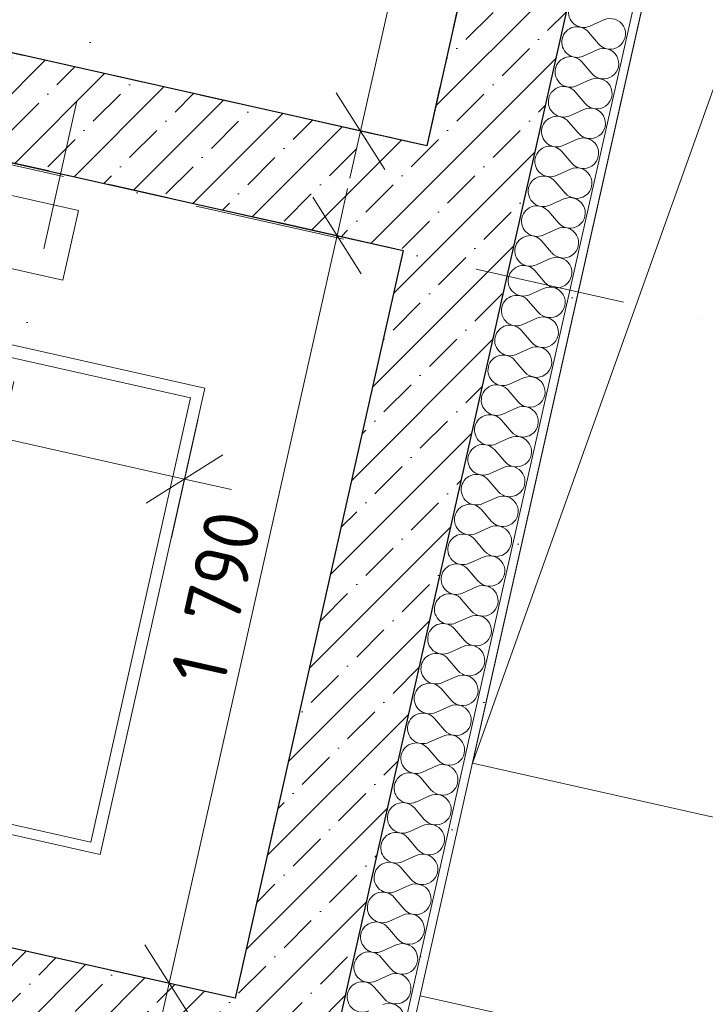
# Model space of a CAD drawing. Header units: millimetres. Extents: x -7213913 to -6930487, y 6129472 to 6354980.
# Tile 226 of 256: x -7184854 to -7183253, y 6175723 to 6178023. Entities that reach past the tile are written whole.
import ezdxf
from ezdxf.enums import TextEntityAlignment as Align

# ---------------------------------------------------------------- set-up
doc = ezdxf.new("R2010")
doc.units = ezdxf.units.MM
doc.header["$MEASUREMENT"] = 0
for name, pattern in [('короткая штриховая', [282.222222, 141.111111, -141.111111]), ('Штриховая', [564.444447, 282.222223, -282.222223]), ('Штрихпунктирная', [670.277762, 352.777767, -176.388884, 0, -141.111112])]:
    doc.linetypes.add(name, pattern=pattern)
for name, color, linetype, lineweight in [('АР-вертикальная связь - Лифт.АР_Ном._пера__120', 7, 'Continuous', 0), ('АР-Стены_внешние_.АР_Ном._пера__1', 7, 'Continuous', 0), ('АР-Стены_внешние_.АР_Ном._пера__120', 7, 'Continuous', 0), ('АР-Стены_внутренние_пилоны.АР_Ном._пера__1', 7, 'Continuous', 30), ('АР-Чертеж-Оси_Осевые размеры.АР_Ном._пера__120', 7, 'Continuous', 0), ('АР-Чертеж-Размеры.АР_Ном._пера__1', 7, 'Continuous', 0), ('ИОС-Шахты и отверстия.АР_Ном._пера__1', 7, 'Continuous', 0)]:
    doc.layers.add(name, color=color, linetype=linetype, lineweight=lineweight)
for name, color, linetype in [('АР-Стены_внешние_.АР', 7, 'Continuous'), ('АР-Стены_внутренние_пилоны.АР', 7, 'Continuous'), ('АР-Чертеж-Оси_Осевые размеры.АР', 7, 'Continuous'), ('АР-Чертеж-Размеры.АР', 7, 'Continuous'), ('ИОС-Шахты и отверстия.АР', 7, 'Continuous')]:
    doc.layers.add(name, color=color, linetype=linetype)
doc.styles.add('РЎР“Р•РќР•Р\xa0Р\x98Р\xa0_РЎРўР\x98Р›Р¬_3', font='GOST_Common.ttf')
doc.styles.add('РЎР“Р•РќР•Р\xa0Р\x98Р\xa0_РЎРўР\x98Р›Р¬_5', font='GOTHIC.TTF')
doc.dimstyles.new('СГЕНЕРИР_СТИЛЬ__3', dxfattribs={"dimtxt": 129.999995, "dimasz": 142.5, "dimexe": 0.18, "dimexo": 300000, "dimgap": 0, "dimtad": 1, "dimdec": 0, "dimzin": 0, "dimdsep": 46, "dimtxsty": 'РЎР“Р•РќР•Р\xa0Р\x98Р\xa0_РЎРўР\x98Р›Р¬_3', "dimblk": 'ARROWHEAD_6', "dimblk1": 'ARROWHEAD_6', "dimblk2": 'ARROWHEAD_6', "dimcen": 0.09, "dimclrd": 7, "dimclre": 7, "dimclrt": 7, "dimazin": 0, "dimtfac": 1, "dimtdec": 4, "dimtmove": 0, "dimatfit": 3, "dimfxl": 1, "dimtolj": 1, "dimtzin": 0, "dimarcsym": 0})
pattern_1 = [(45, (-6566190.34, 6562677.8), (-84.852814, 84.852814), []), (45, (-6566232.77, 6562720.22), (-84.852814, 84.852814), [90, -30, 0, -30])]

# ---------------------------------------------------------------- blocks, each defined once
blk = doc.blocks.new('Символ Проема в Полу 21[62]_1', base_point=(-7183797.2, 6176286.5))
at = {"layer": 'ИОС-Шахты и отверстия.АР_Ном._пера__1', "color": 7, "linetype": 'Continuous', "lineweight": 0, "flags": 128}
for points in [[(-7183797.2, 6176286.5), (-7183123.8, 6179284.7), (-7182245.7, 6179087.5), (-7182869.6, 6178883.2)], [(-7182869.6, 6178883.2), (-7182245.7, 6179087.5), (-7182919, 6176089.3), (-7183797.2, 6176286.5)]]:
    blk.add_lwpolyline(points, close=True, dxfattribs=at)
blk = doc.blocks.new('Стена_22_1', base_point=(-7183809.3, 6177578.6))
at = {"layer": 'АР-Стены_внутренние_пилоны.АР', "linetype": 'Continuous', "lineweight": 0, "true_color": 0x000000}
h = blk.add_hatch(dxfattribs=at)
h.set_pattern_fill('ЖЕЛЕЗОБЕТОН__PROJECT__0001', color=18, style=0, pattern_type=2)
h.set_pattern_definition(pattern_1)
h.paths.add_polyline_path([(-7183903.9, 6177728), (-7186635.8, 6178341.5), (-7186690.6, 6178097.6), (-7183958.7, 6177484)])
at = {"layer": 'АР-Стены_внутренние_пилоны.АР_Ном._пера__1', "color": 7, "linetype": 'Continuous', "lineweight": 30, "flags": 128}
for points in [[(-7183903.9, 6177728), (-7186635.8, 6178341.5)], [(-7186690.6, 6178097.6), (-7183958.7, 6177484)]]:
    blk.add_lwpolyline(points, dxfattribs=at)
blk = doc.blocks.new('Стена_23_1', base_point=(-7184256.3, 6175588.2))
at = {"layer": 'АР-Стены_внутренние_пилоны.АР', "linetype": 'Continuous', "lineweight": 0, "true_color": 0x000000}
h = blk.add_hatch(dxfattribs=at)
h.set_pattern_fill('ЖЕЛЕЗОБЕТОН__PROJECT__0001', color=18, style=0, pattern_type=2)
h.set_pattern_definition(pattern_1)
h.paths.add_polyline_path([(-7184350.9, 6175737.6), (-7187082.9, 6176351.1), (-7187137.6, 6176107.2), (-7184405.7, 6175493.6)])
at = {"layer": 'АР-Стены_внутренние_пилоны.АР_Ном._пера__1', "color": 7, "linetype": 'Continuous', "lineweight": 30, "flags": 128}
for points in [[(-7184350.9, 6175737.6), (-7187082.9, 6176351.1)], [(-7187137.6, 6176107.2), (-7184405.7, 6175493.6)]]:
    blk.add_lwpolyline(points, dxfattribs=at)
blk = doc.blocks.new('*X458', base_point=(-6566190.3, 6562677.8))
at = {"layer": 'АР-Стены_внешние_.АР_Ном._пера__1', "color": 7, "linetype": 'Continuous', "lineweight": 0}
for p, q in [((-7183490, 6178022.4), (-7183522.6, 6178007.7)), ((-7183502.5, 6177966.6), (-7183525.7, 6177993.8)), ((-7183505.7, 6177952.7), (-7183538.2, 6177938)), ((-7183518.2, 6177896.9), (-7183541.4, 6177924.1)), ((-7183521.3, 6177883), (-7183553.9, 6177868.3)), ((-7183533.8, 6177827.2), (-7183557, 6177854.4)), ((-7183537, 6177813.3), (-7183569.6, 6177798.6)), ((-7183549.5, 6177757.5), (-7183572.7, 6177784.7)), ((-7183552.6, 6177743.6), (-7183585.2, 6177728.9)), ((-7183565.2, 6177687.8), (-7183588.3, 6177715)), ((-7183568.3, 6177673.9), (-7183600.9, 6177659.3)), ((-7183580.8, 6177618.1), (-7183604, 6177645.3)), ((-7183583.9, 6177604.2), (-7183616.5, 6177589.6)), ((-7183596.5, 6177548.5), (-7183619.6, 6177575.6)), ((-7183599.6, 6177534.5), (-7183632.2, 6177519.9)), ((-7183612.1, 6177478.8), (-7183635.3, 6177505.9)), ((-7183615.2, 6177464.8), (-7183647.8, 6177450.2)), ((-7183627.8, 6177409.1), (-7183650.9, 6177436.2)), ((-7183630.9, 6177395.1), (-7183663.5, 6177380.5)), ((-7183643.4, 6177339.4), (-7183666.6, 6177366.5)), ((-7183646.5, 6177325.4), (-7183679.1, 6177310.8)), ((-7183659.1, 6177269.7), (-7183682.3, 6177296.9)), ((-7183662.2, 6177255.7), (-7183694.8, 6177241.1)), ((-7183674.7, 6177200), (-7183697.9, 6177227.2)), ((-7183677.9, 6177186.1), (-7183710.4, 6177171.4)), ((-7183690.4, 6177130.3), (-7183713.6, 6177157.5)), ((-7183693.5, 6177116.4), (-7183726.1, 6177101.7)), ((-7183706, 6177060.6), (-7183729.2, 6177087.8)), ((-7183709.2, 6177046.7), (-7183741.7, 6177032)), ((-7183721.7, 6176990.9), (-7183744.9, 6177018.1)), ((-7183724.8, 6176977), (-7183757.4, 6176962.3)), ((-7183737.3, 6176921.2), (-7183760.5, 6176948.4)), ((-7183740.5, 6176907.3), (-7183773, 6176892.6)), ((-7183753, 6176851.5), (-7183776.2, 6176878.7)), ((-7183756.1, 6176837.6), (-7183788.7, 6176822.9)), ((-7183768.6, 6176781.8), (-7183791.8, 6176809)), ((-7183771.8, 6176767.9), (-7183804.3, 6176753.3)), ((-7183784.3, 6176712.1), (-7183807.5, 6176739.3)), ((-7183787.4, 6176698.2), (-7183820, 6176683.6)), ((-7183799.9, 6176642.5), (-7183823.1, 6176669.6)), ((-7183803.1, 6176628.5), (-7183835.6, 6176613.9)), ((-7183815.6, 6176572.8), (-7183838.8, 6176599.9)), ((-7183818.7, 6176558.8), (-7183851.3, 6176544.2)), ((-7183831.2, 6176503.1), (-7183854.4, 6176530.2)), ((-7183834.4, 6176489.1), (-7183867, 6176474.5)), ((-7183846.9, 6176433.4), (-7183870.1, 6176460.5)), ((-7183850, 6176419.4), (-7183882.6, 6176404.8)), ((-7183862.6, 6176363.7), (-7183885.7, 6176390.9)), ((-7183865.7, 6176349.7), (-7183898.3, 6176335.1)), ((-7183878.2, 6176294), (-7183901.4, 6176321.2)), ((-7183881.3, 6176280.1), (-7183913.9, 6176265.4)), ((-7183893.9, 6176224.3), (-7183917, 6176251.5)), ((-7183897, 6176210.4), (-7183929.6, 6176195.7)), ((-7183909.5, 6176154.6), (-7183932.7, 6176181.8)), ((-7183912.6, 6176140.7), (-7183945.2, 6176126)), ((-7183925.2, 6176084.9), (-7183948.3, 6176112.1)), ((-7183928.3, 6176071), (-7183960.9, 6176056.3)), ((-7183940.8, 6176015.2), (-7183964, 6176042.4)), ((-7183943.9, 6176001.3), (-7183976.5, 6175986.6)), ((-7183956.5, 6175945.5), (-7183979.7, 6175972.7)), ((-7183959.6, 6175931.6), (-7183992.2, 6175916.9)), ((-7183972.1, 6175875.8), (-7183995.3, 6175903)), ((-7183975.3, 6175861.9), (-7184007.8, 6175847.3)), ((-7183987.8, 6175806.1), (-7184011, 6175833.3)), ((-7183990.9, 6175792.2), (-7184023.5, 6175777.6)), ((-7184003.4, 6175736.5), (-7184026.6, 6175763.6))]:
    blk.add_line(p, q, dxfattribs=at)
for centre, start, end in [((-7183537.2, 6178040.3), 167.3417, 294.2116), ((-7183475.4, 6177989.8), 220.4718, 114.2116), ((-7183552.9, 6177970.6), 40.4718, 167.3417), ((-7183552.9, 6177970.6), 167.3417, 294.2116), ((-7183491, 6177920.1), 220.4718, 114.2116), ((-7183568.5, 6177900.9), 40.4718, 167.3417), ((-7183568.5, 6177900.9), 167.3417, 294.2116), ((-7183506.7, 6177850.4), 220.4718, 114.2116), ((-7183584.2, 6177831.2), 40.4718, 167.3417), ((-7183584.2, 6177831.2), 167.3417, 294.2116), ((-7183522.3, 6177780.7), 220.4718, 114.2116), ((-7183599.9, 6177761.5), 40.4718, 167.3417), ((-7183599.9, 6177761.5), 167.3417, 294.2116), ((-7183538, 6177711), 220.4718, 114.2116), ((-7183615.5, 6177691.8), 40.4718, 167.3417), ((-7183615.5, 6177691.8), 167.3417, 294.2116), ((-7183553.6, 6177641.3), 220.4718, 114.2116), ((-7183631.2, 6177622.1), 40.4718, 167.3417), ((-7183631.2, 6177622.1), 167.3417, 294.2116), ((-7183569.3, 6177571.6), 220.4718, 114.2116), ((-7183646.8, 6177552.4), 40.4718, 167.3417), ((-7183646.8, 6177552.4), 167.3417, 294.2116), ((-7183584.9, 6177501.9), 220.4718, 114.2116), ((-7183662.5, 6177482.8), 40.4718, 167.3417), ((-7183662.5, 6177482.8), 167.3417, 294.2116), ((-7183600.6, 6177432.3), 220.4718, 114.2116), ((-7183678.1, 6177413.1), 40.4718, 167.3417), ((-7183678.1, 6177413.1), 167.3417, 294.2116), ((-7183616.2, 6177362.6), 220.4718, 114.2116), ((-7183693.8, 6177343.4), 40.4718, 167.3417), ((-7183693.8, 6177343.4), 167.3417, 294.2116), ((-7183631.9, 6177292.9), 220.4718, 114.2116), ((-7183709.4, 6177273.7), 40.4718, 167.3417), ((-7183709.4, 6177273.7), 167.3417, 294.2116), ((-7183647.6, 6177223.2), 220.4718, 114.2116), ((-7183725.1, 6177204), 40.4718, 167.3417), ((-7183725.1, 6177204), 167.3417, 294.2116), ((-7183663.2, 6177153.5), 220.4718, 114.2116), ((-7183740.7, 6177134.3), 40.4718, 167.3417), ((-7183740.7, 6177134.3), 167.3417, 294.2116), ((-7183678.9, 6177083.8), 220.4718, 114.2116), ((-7183756.4, 6177064.6), 40.4718, 167.3417), ((-7183756.4, 6177064.6), 167.3417, 294.2116), ((-7183694.5, 6177014.1), 220.4718, 114.2116), ((-7183772, 6176994.9), 40.4718, 167.3417), ((-7183772, 6176994.9), 167.3417, 294.2116), ((-7183710.2, 6176944.4), 220.4718, 114.2116), ((-7183787.7, 6176925.2), 40.4718, 167.3417), ((-7183787.7, 6176925.2), 167.3417, 294.2116), ((-7183725.8, 6176874.7), 220.4718, 114.2116), ((-7183803.3, 6176855.5), 40.4718, 167.3417), ((-7183803.3, 6176855.5), 167.3417, 294.2116), ((-7183741.5, 6176805), 220.4718, 114.2116), ((-7183819, 6176785.8), 40.4718, 167.3417), ((-7183819, 6176785.8), 167.3417, 294.2116), ((-7183834.6, 6176716.1), 40.4718, 167.3417), ((-7183757.1, 6176735.3), 220.4718, 114.2116), ((-7183834.6, 6176716.1), 167.3417, 294.2116), ((-7183850.3, 6176646.4), 40.4718, 167.3417), ((-7183772.8, 6176665.6), 220.4718, 114.2116), ((-7183850.3, 6176646.4), 167.3417, 294.2116), ((-7183865.9, 6176576.8), 40.4718, 167.3417), ((-7183788.4, 6176595.9), 220.4718, 114.2116), ((-7183865.9, 6176576.8), 167.3417, 294.2116), ((-7183881.6, 6176507.1), 40.4718, 167.3417), ((-7183804.1, 6176526.3), 220.4718, 114.2116), ((-7183881.6, 6176507.1), 167.3417, 294.2116), ((-7183897.3, 6176437.4), 40.4718, 167.3417), ((-7183819.7, 6176456.6), 220.4718, 114.2116), ((-7183897.3, 6176437.4), 167.3417, 294.2116), ((-7183912.9, 6176367.7), 40.4718, 167.3417), ((-7183835.4, 6176386.9), 220.4718, 114.2116), ((-7183912.9, 6176367.7), 167.3417, 294.2116), ((-7183851, 6176317.2), 220.4718, 114.2116), ((-7183928.6, 6176298), 40.4718, 167.3417), ((-7183928.6, 6176298), 167.3417, 294.2116), ((-7183866.7, 6176247.5), 220.4718, 114.2116), ((-7183944.2, 6176228.3), 40.4718, 167.3417), ((-7183944.2, 6176228.3), 167.3417, 294.2116), ((-7183882.3, 6176177.8), 220.4718, 114.2116), ((-7183959.9, 6176158.6), 40.4718, 167.3417), ((-7183959.9, 6176158.6), 167.3417, 294.2116), ((-7183898, 6176108.1), 220.4718, 114.2116), ((-7183975.5, 6176088.9), 40.4718, 167.3417), ((-7183975.5, 6176088.9), 167.3417, 294.2116), ((-7183913.6, 6176038.4), 220.4718, 114.2116), ((-7183991.2, 6176019.2), 40.4718, 167.3417), ((-7183991.2, 6176019.2), 167.3417, 294.2116), ((-7183929.3, 6175968.7), 220.4718, 114.2116), ((-7184006.8, 6175949.5), 40.4718, 167.3417), ((-7184006.8, 6175949.5), 167.3417, 294.2116), ((-7183945, 6175899), 220.4718, 114.2116), ((-7184022.5, 6175879.8), 40.4718, 167.3417), ((-7184022.5, 6175879.8), 167.3417, 294.2116), ((-7183960.6, 6175829.3), 220.4718, 114.2116), ((-7184038.1, 6175810.1), 40.4718, 167.3417), ((-7184038.1, 6175810.1), 167.3417, 294.2116), ((-7183976.3, 6175759.6), 220.4718, 114.2116), ((-7184053.8, 6175740.4), 40.4718, 167.3417), ((-7184053.8, 6175740.4), 167.3417, 294.2116), ((-7183991.9, 6175689.9), 220.4718, 114.2116)]:
    blk.add_arc(centre, 35.7, start, end, dxfattribs=at)
blk = doc.blocks.new('Стена_220_1', base_point=(-7184703.4, 6173597.8))
at = {"layer": 'АР-Стены_внешние_.АР', "linetype": 'Continuous', "lineweight": 0, "true_color": 0x000000}
h = blk.add_hatch(dxfattribs=at)
h.set_pattern_fill('ЖЕЛЕЗОБЕТОН__PROJECT__0001', color=18, style=0, pattern_type=2)
h.set_pattern_definition(pattern_1)
h.paths.add_polyline_path([(-7184554, 6173692.4), (-7183450.4, 6178606.2), (-7183694.3, 6178661), (-7184798, 6173747.1)])
h = blk.add_hatch(dxfattribs=at)
h.set_pattern_fill('ШТУКАТУРКА__ГИПС_01_0001', color=18, style=0, pattern_type=2)
h.set_pattern_definition([(45, (-6566190.34, 6563027.8), (-111.369318, 111.369318), [0, -105, 0, -157.5]), (110, (-6565840.34, 6563027.8), (148.001588, 53.868173), [0, -77, 0, -133])])
h.paths.add_polyline_path([(-7184442.9, 6173411.2), (-7183284.5, 6178569), (-7183304, 6178573.4), (-7184459.9, 6173427.2)])
at = {"layer": 'АР-Стены_внешние_.АР_Ном._пера__1', "color": 7, "linetype": 'Continuous', "lineweight": 30}
blk.add_line((-7184554, 6173692.4), (-7183450.4, 6178606.2), dxfattribs=at)
at = {"layer": 'АР-Стены_внешние_.АР_Ном._пера__1', "color": 7, "linetype": 'Continuous', "lineweight": 0}
blk.add_line((-7184459.9, 6173427.2), (-7183304, 6178573.4), dxfattribs=at)
at = {"layer": 'АР-Стены_внешние_.АР_Ном._пера__1', "color": 7, "linetype": 'Continuous', "lineweight": 30, "flags": 128}
for points in [[(-7183694.3, 6178661), (-7183903.9, 6177728)], [(-7183958.7, 6177484), (-7184350.9, 6175737.6)]]:
    blk.add_lwpolyline(points, dxfattribs=at)
at = {"layer": 'АР-Стены_внешние_.АР_Ном._пера__1', "color": 7, "linetype": 'Continuous', "lineweight": 0, "flags": 128}
blk.add_lwpolyline([(-7184442.9, 6173411.2), (-7183284.5, 6178569)], dxfattribs=at)
at = {"layer": 'АР-Стены_внешние_.АР', "color": 7, "lineweight": 0}
blk.add_blockref('*X458', (-6566190.3, 6562677.8), dxfattribs=at)
blk = doc.blocks.new('*D895', base_point=(-6566190.3, 6562677.8))
at = {"layer": 'АР-Чертеж-Размеры.АР_Ном._пера__1', "color": 7, "linetype": 'Continuous', "lineweight": 0, "transparency": 16777216}
for p, q in [((-7184088.7, 6177628.6), (-7184113.3, 6177518.8)), ((-7184056.6, 6177429.2), (-7184170.1, 6177608.4)), ((-7184250.5, 6177549.6), (-7183976.1, 6177488)), ((-7184113.3, 6177518.8), (-7184505.6, 6175772.3)), ((-7184562.3, 6175861.9), (-7184448.8, 6175682.7)), ((-7184642.8, 6175803.1), (-7184368.4, 6175741.5)), ((-7184505.6, 6175772.3), (-7184530.2, 6175662.5))]:
    blk.add_line(p, q, dxfattribs=at)
at = {"layer": 'АР-Чертеж-Размеры.АР_Ном._пера__1', "color": 7, "lineweight": 0, "transparency": 16777216, "insert": (-7184377.2, 6176462.4), "char_height": 130, "attachment_point": 7, "rotation": 77.3417, "style": 'РЎР“Р•РќР•Р\xa0Р\x98Р\xa0_РЎРўР\x98Р›Р¬_3'}
blk.add_mtext('\\A1;{\\pql;\\fGOST Common|b0|i0|c204|p0;\\W1.000000;1\xa0790}', dxfattribs=at)
blk = doc.blocks.new('ARROWHEAD_6')
at = {"color": 0, "linetype": 'Continuous', "lineweight": 0}
for p, q in [((-0.5, -0.5), (0.5, 0.5)), ((0, 0), (-1, 0))]:
    blk.add_line(p, q, dxfattribs=at)
blk = doc.blocks.new('*D897', base_point=(-6566190.3, 6562677.8))
at = {"layer": 'АР-Чертеж-Размеры.АР_Ном._пера__1', "color": 7, "linetype": 'Continuous', "lineweight": 0, "transparency": 16777216}
for p, q in [((-7183641.6, 6179619), (-7183666.3, 6179509.2)), ((-7183609.6, 6179419.6), (-7183723, 6179598.8)), ((-7183803.5, 6179540), (-7183529.1, 6179478.4)), ((-7183666.3, 6179509.2), (-7184058.6, 6177762.7)), ((-7184115.3, 6177852.3), (-7184001.8, 6177673.1)), ((-7184195.8, 6177793.5), (-7183921.3, 6177731.9)), ((-7184058.6, 6177762.7), (-7184083.2, 6177652.9))]:
    blk.add_line(p, q, dxfattribs=at)
at = {"layer": 'АР-Чертеж-Размеры.АР_Ном._пера__1', "color": 7, "lineweight": 0, "transparency": 16777216, "insert": (-7183930.2, 6178452.8), "char_height": 130, "attachment_point": 7, "rotation": 77.3417, "style": 'РЎР“Р•РќР•Р\xa0Р\x98Р\xa0_РЎРўР\x98Р›Р¬_3'}
blk.add_mtext('\\A1;{\\pql;\\fGOST Common|b0|i0|c204|p0;\\W1.000000;1\xa0790}', dxfattribs=at)
blk = doc.blocks.new('*D1188', base_point=(-6566190.3, 6562677.8))
at = {"layer": 'АР-Чертеж-Размеры.АР_Ном._пера__1', "color": 7, "linetype": 'Continuous', "lineweight": 0, "transparency": 16777216}
for p, q in [((-7186232.8, 6177684.2), (-7186257.5, 6177574.5)), ((-7186200.7, 6177484.8), (-7186314.2, 6177664.1)), ((-7186394.7, 6177605.3), (-7186120.3, 6177543.6)), ((-7186257.5, 6177574.5), (-7186502, 6176485.5)), ((-7186558.8, 6176575.2), (-7186445.3, 6176395.9)), ((-7186639.2, 6176516.4), (-7186364.8, 6176454.7)), ((-7186502, 6176485.5), (-7186526.7, 6176375.8))]:
    blk.add_line(p, q, dxfattribs=at)
at = {"layer": 'АР-Чертеж-Размеры.АР_Ном._пера__1', "color": 7, "lineweight": 0, "transparency": 16777216, "insert": (-7186441.8, 6176872.5), "char_height": 130, "attachment_point": 7, "rotation": 77.3417, "style": 'РЎР“Р•РќР•Р\xa0Р\x98Р\xa0_РЎРўР\x98Р›Р¬_3'}
blk.add_mtext('\\A1;{\\pql;\\fGOST Common|b0|i0|c204|p0;\\W1.000000;1\xa0116}', dxfattribs=at)
blk = doc.blocks.new('*D1189', base_point=(-6566190.3, 6562677.8))
at = {"layer": 'АР-Чертеж-Размеры.АР_Ном._пера__1', "color": 7, "linetype": 'Continuous', "lineweight": 0, "transparency": 16777216}
for p, q in [((-7186628.7, 6177290.9), (-7186567.1, 6177565.3)), ((-7186508.3, 6177484.9), (-7186687.5, 6177371.4)), ((-7186707.7, 6177452.8), (-7186597.9, 6177428.1)), ((-7186597.9, 6177428.1), (-7184469.3, 6176950.1)), ((-7184500.1, 6176812.8), (-7184438.5, 6177087.3)), ((-7184558.9, 6176893.3), (-7184379.7, 6177006.8)), ((-7184469.3, 6176950.1), (-7184359.5, 6176925.4))]:
    blk.add_line(p, q, dxfattribs=at)
at = {"layer": 'АР-Чертеж-Размеры.АР_Ном._пера__1', "color": 7, "lineweight": 0, "transparency": 16777216, "insert": (-7185716.7, 6177256.9), "char_height": 130, "attachment_point": 7, "rotation": 347.3417, "style": 'РЎР“Р•РќР•Р\xa0Р\x98Р\xa0_РЎРўР\x98Р›Р¬_3'}
blk.add_mtext('\\A1;{\\pql;\\fGOST Common|b0|i0|c204|p0;\\W1.000000;2\xa0182}', dxfattribs=at)
blk = doc.blocks.new('Стандартный Маркер Сетки[164]_1', base_point=(-7208310.8, 6182948.1))
at = {"layer": 'АР-Чертеж-Оси_Осевые размеры.АР_Ном._пера__120', "color": 7, "linetype": 'Штрихпунктирная', "lineweight": 0}
blk.add_line((-7207335.2, 6182729), (-7183218.3, 6177312.4), dxfattribs=at)
at = {"layer": 'АР-Чертеж-Оси_Осевые размеры.АР_Ном._пера__120', "color": 7, "lineweight": 0, "style": 'РЎР“Р•РќР•Р\xa0Р\x98Р\xa0_РЎРўР\x98Р›Р¬_5'}
blk.add_attdef('AC_MarkerText_1', text='', height=350, rotation=347.3417, dxfattribs=at).set_placement((-7208728.8, 6183238.8), align=Align.TOP_CENTER)
blk = doc.blocks.new('Стандартный Маркер Сетки[212]_1', base_point=(-7208310.8, 6182948.1))
at = {"layer": 'АР-Чертеж-Оси_Осевые размеры.АР_Ном._пера__120', "color": 7, "linetype": 'Штрихпунктирная', "lineweight": 0}
blk.add_line((-7207335.2, 6182729), (-7183218.3, 6177312.4), dxfattribs=at)
at = {"layer": 'АР-Чертеж-Оси_Осевые размеры.АР_Ном._пера__120', "color": 7, "lineweight": 0, "style": 'РЎР“Р•РќР•Р\xa0Р\x98Р\xa0_РЎРўР\x98Р›Р¬_5'}
blk.add_attdef('AC_MarkerText_1', text='', height=350, rotation=347.3417, dxfattribs=at).set_placement((-7208728.8, 6183238.8), align=Align.TOP_CENTER)
blk = doc.blocks.new('Стандартный Маркер Сетки[229]_1', base_point=(-7179800.8, 6199738.6))
at = {"layer": 'АР-Чертеж-Оси_Осевые размеры.АР_Ном._пера__120', "color": 7, "linetype": 'Штрихпунктирная', "lineweight": 0}
blk.add_line((-7180020, 6198762.9), (-7194792, 6132990.9), dxfattribs=at)
at = {"layer": 'АР-Чертеж-Оси_Осевые размеры.АР_Ном._пера__120', "color": 7, "lineweight": 0, "style": 'РЎР“Р•РќР•Р\xa0Р\x98Р\xa0_РЎРўР\x98Р›Р¬_5'}
blk.add_attdef('AC_MarkerText_1', text='', height=350, rotation=347.3417, dxfattribs=at).set_placement((-7195050.8, 6131708.4), align=Align.TOP_CENTER)

msp = doc.modelspace()

# ---------------------------------------------------------------- linework, layer by layer
at = {"layer": 'АР-вертикальная связь - Лифт.АР_Ном._пера__120', "color": 7, "linetype": 'короткая штриховая', "lineweight": 0}
for points in [[(-7186243.6, 6180088), (-7186635.8, 6178341.5), (-7183903.9, 6177728), (-7183511.6, 6179474.4)], [(-7186690.6, 6178097.6), (-7187082.9, 6176351.1), (-7184350.9, 6175737.6), (-7183958.7, 6177484)]]:
    msp.add_lwpolyline(points, close=True, dxfattribs=at)
at = {"layer": 'АР-вертикальная связь - Лифт.АР_Ном._пера__120', "color": 7, "linetype": 'Continuous', "lineweight": 0}
for points in [[(-7185910.7, 6177674.8), (-7184753.2, 6177414.8), (-7184716.7, 6177577.4), (-7185874.2, 6177837.4)], [(-7184666.2, 6176073.2), (-7186794.8, 6176551.3), (-7186550.3, 6177640.2), (-7184421.7, 6177162.1)], [(-7184688.3, 6176102), (-7186705.4, 6176555.1), (-7186472.3, 6177592.9), (-7184455.2, 6177139.9)]]:
    msp.add_lwpolyline(points, close=True, dxfattribs=at)
at = {"layer": 'АР-Стены_внешние_.АР_Ном._пера__120', "color": 7, "linetype": 'Штриховая', "lineweight": 0, "flags": 128}
msp.add_lwpolyline([(-7183919.2, 6175743.1), (-7182949.7, 6175525.3)], dxfattribs=at)

# ---------------------------------------------------------------- block references
at = {"layer": 'АР-Стены_внешние_.АР', "color": 7, "lineweight": 0}
msp.add_blockref('Стена_220_1', (-7184703.4, 6173597.8), dxfattribs=at)
at = {"layer": 'АР-Стены_внутренние_пилоны.АР', "color": 7, "lineweight": 0}
for name, p in [('Стена_22_1', (-7183809.3, 6177578.6)), ('Стена_23_1', (-7184256.3, 6175588.2))]:
    msp.add_blockref(name, p, dxfattribs=at)
at = {"layer": 'АР-Чертеж-Оси_Осевые размеры.АР', "color": 8, "linetype": 'Continuous', "lineweight": 15}
for name, p in [('Стандартный Маркер Сетки[229]_1', (-7179800.8, 6199738.6)), ('Стандартный Маркер Сетки[164]_1', (-7208310.8, 6182948.1)), ('Стандартный Маркер Сетки[212]_1', (-7208310.8, 6182948.1))]:
    msp.add_blockref(name, p, dxfattribs=at)
at = {"layer": 'ИОС-Шахты и отверстия.АР', "color": 7, "linetype": 'Continuous', "lineweight": 0}
msp.add_blockref('Символ Проема в Полу 21[62]_1', (-7183797.2, 6176286.5), dxfattribs=at)

# ---------------------------------------------------------------- dimensions: what is measured, and where the dimension line sits
at = {"layer": 'АР-Чертеж-Размеры.АР', "color": 7, "linetype": 'Continuous', "lineweight": 0}
for base, p1, p2, angle, picture, middle, turn in [((-7184058.6, 6177762.7), (-7183511.6, 6179474.4), (-7183903.9, 6177728), 257.3417, '*D897', (-7183944.8, 6178684.6), 77.3417), ((-7186502, 6176485.5), (-7184421.7, 6177162.1), (-7184666.2, 6176073.2), 257.3417, '*D1188', (-7186456.3, 6177104.3), 77.3417), ((-7184469.3, 6176950.1), (-7186550.3, 6177640.2), (-7184421.7, 6177162.1), 347.3417, '*D1189', (-7185484.9, 6177271.4), 347.3417), ((-7184505.6, 6175772.3), (-7183958.7, 6177484), (-7184350.9, 6175737.6), 257.3417, '*D895', (-7184391.8, 6176694.2), 77.3417)]:
    dim = msp.add_linear_dim(base=base, p1=p1, p2=p2, angle=angle, dimstyle='СГЕНЕРИР_СТИЛЬ__3', dxfattribs=at)
    dim.commit()
    dim.dimension.update_dxf_attribs({"geometry": picture, "text_midpoint": middle, "dimtype": 160, "text_rotation": turn})

doc.saveas('drawing.dxf')
